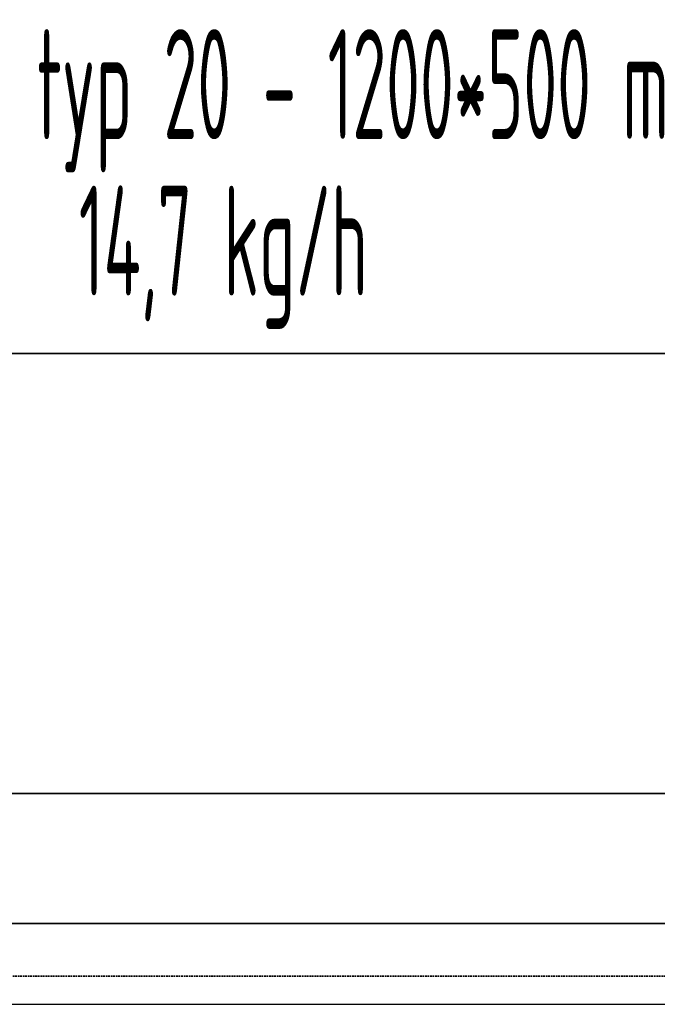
# Model space of a CAD drawing. Header units: millimetres. Extents: x -727 to 69715, y -15705 to 98123.
# Tile 61 of 256: x 22768 to 23492, y -15705 to -14586. Entities that reach past the tile are written whole.
import ezdxf
from ezdxf.enums import TextEntityAlignment as Align

# ---------------------------------------------------------------- set-up
doc = ezdxf.new("R2010")
doc.units = ezdxf.units.MM
doc.linetypes.add('VERDECKT', pattern=[9.525, 6.35, -3.175])
for name, color, linetype, lineweight in [('JS_VYT_POPIS - OBECNĚ', 7, 'Continuous', 5), ('UT_POTRUBI - PŘÍVOD', 1, 'Continuous', 35), ('UT_SCHÉMA_ZPÁTEČKA', 172, 'VERDECKT', 35), ('UT_ZAŘÍZENÍ - OT', 3, 'Continuous', 35)]:
    doc.layers.add(name, color=color, linetype=linetype, lineweight=lineweight)
doc.styles.add('VZT_POPIS', font='isocp.shx', dxfattribs={"width": 0.6, "height": 125})

msp = doc.modelspace()

# ---------------------------------------------------------------- linework, layer by layer
msp.add_line((-727.4, -15704.7), (68024.3, -15704.7))
at = {"layer": 'UT_POTRUBI - PŘÍVOD'}
msp.add_line((29407.2, -15612.8), (22546.8, -15612.8), dxfattribs=at)
at = {"layer": 'UT_SCHÉMA_ZPÁTEČKA', "ltscale": 0.3}
msp.add_line((29519.7, -15672.7), (22479.7, -15672.7), dxfattribs=at)
at = {"layer": 'UT_ZAŘÍZENÍ - OT', "linetype": 'Continuous'}
for p, q in [((23612.8, -14964.9), (22412.8, -14964.9)), ((22412.8, -15464.9), (23612.8, -15464.9))]:
    msp.add_line(p, q, dxfattribs=at)

# ---------------------------------------------------------------- texts
at = {"layer": 'JS_VYT_POPIS - OBECNĚ', "style": 'VZT_POPIS', "width": 0.5}
for s, p in [('D-OT VK typ 20 - 1200*500 mm', (22999, -14658.8)), ('14,7 kg/h', (22999, -14836.7))]:
    msp.add_text(s, height=125, dxfattribs=at).set_placement(p, align=Align.MIDDLE_CENTER)

doc.saveas('drawing.dxf')
